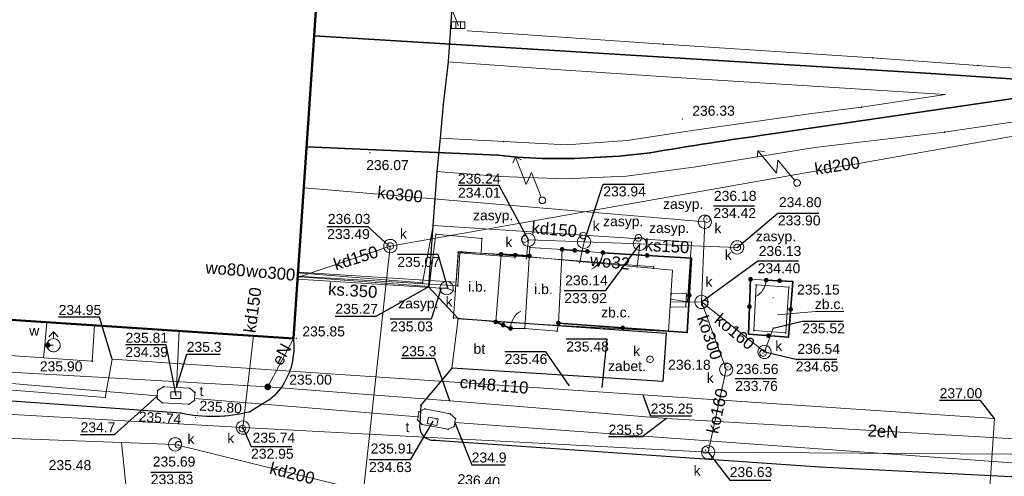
# Model space of a CAD drawing. Header units: metres. Extents: x 6603648 to 6604252, y 5739748 to 5740166.
# Tile 86 of 98: x 6604047 to 6604121, y 5740053 to 5740087. Entities that reach past the tile are written whole.
import ezdxf
from ezdxf.enums import TextEntityAlignment as Align

# ---------------------------------------------------------------- set-up
doc = ezdxf.new("R2010")
doc.units = ezdxf.units.M
doc.layers.get('0').update_dxf_attribs({"color": 252, "linetype": 'CONTINUOUS'})
for name, color, linetype, lineweight in [('GESBZO', 252, 'CONTINUOUS', 50), ('GSLKFU', 252, 'CONTINUOUS', 18), ('GSLKOG', 252, 'CONTINUOUS', 35), ('GSLKOU', 252, 'CONTINUOUS', 18), ('GSLKRW', 252, 'CONTINUOUS', 25), ('GSLTTR', 252, 'CONTINUOUS', 35), ('GSPPRB', 252, 'CONTINUOUS', 18), ('GSPWPS', 252, 'CONTINUOUS', 13), ('GSPWPS_O', 252, 'CONTINUOUS', 13), ('GSSIIN', 252, 'CONTINUOUS', 18), ('GSSIIN_O', 252, 'CONTINUOUS', 18), ('GSSINN', 252, 'CONTINUOUS', 18), ('GSSINN_O', 252, 'CONTINUOUS', 18), ('GSSTZC', 252, 'CONTINUOUS', 18), ('GSSTZC_O', 252, 'CONTINUOUS', 18), ('GULCNP', 252, 'CONTINUOUS', 18), ('GULCNP_O', 252, 'CONTINUOUS', 18), ('GULENN', 252, 'CONTINUOUS', 18), ('GULENN_O', 252, 'CONTINUOUS', 18), ('GULKDP', 252, 'CONTINUOUS', 18), ('GULKDP_O', 252, 'CONTINUOUS', 18), ('GULKOP', 252, 'CONTINUOUS', 18), ('GULKOP_O', 252, 'CONTINUOUS', 18), ('GULKSP', 252, 'CONTINUOUS', 18), ('GULKSP_O', 252, 'CONTINUOUS', 18), ('GULTPR', 252, 'CONTINUOUS', 18), ('GULWOP', 252, 'CONTINUOUS', 18), ('GULWOP_O', 252, 'CONTINUOUS', 18), ('GUPISL', 252, 'CONTINUOUS', 18), ('GUPKKS', 252, 'CONTINUOUS', 18), ('GUPKSD', 252, 'CONTINUOUS', 18), ('GUPKSD_O', 252, 'CONTINUOUS', 18), ('GUPKWZ', 252, 'CONTINUOUS', 18), ('GUPKWZ_O', 252, 'CONTINUOUS', 18), ('GUPTWZ', 252, 'CONTINUOUS', 18), ('GUPTWZ_O', 252, 'CONTINUOUS', 18), ('GUPWDT', 252, 'CONTINUOUS', 18), ('GUSIKP', 252, 'CONTINUOUS', 18)]:
    doc.layers.add(name, color=color, linetype=linetype, lineweight=lineweight)
for name, color, linetype in [('GUPCSH', 252, 'CONTINUOUS'), ('GUPCSH_O', 252, 'CONTINUOUS'), ('GUPESH', 252, 'CONTINUOUS'), ('GUPESH_O', 252, 'CONTINUOUS'), ('GUPEUI', 252, 'CONTINUOUS'), ('GUPKSH', 252, 'CONTINUOUS'), ('GUPKSH_O', 252, 'CONTINUOUS'), ('GUPTSH', 252, 'CONTINUOUS'), ('GUPTSH_O', 252, 'CONTINUOUS'), ('GUPWSH', 252, 'CONTINUOUS'), ('GUPWSH_O', 252, 'CONTINUOUS'), ('GUPWZA', 252, 'CONTINUOUS'), ('GUPWZA_O', 252, 'CONTINUOUS')]:
    doc.layers.add(name, color=color, linetype=linetype)
doc.styles.add('Arial', font='arial.ttf')

# ---------------------------------------------------------------- blocks, each defined once
blk = doc.blocks.new('GSPPRB0')
blk.add_lwpolyline([(-0.007955, 0.0225), (0.007955, 0.0225), (0.0225, 0.007955), (0.0225, -0.007955), (0.007955, -0.0225), (-0.007955, -0.0225), (-0.0225, -0.007955), (-0.0225, 0.007955)], close=True)
blk = doc.blocks.new('GSPWPS1')
blk.add_hatch(color=256).paths.add_polyline_path([(0, 0.045), (-0.011647, 0.043467), (-0.0225, 0.038971), (-0.03182, 0.03182), (-0.038971, 0.0225), (-0.043467, 0.011647), (-0.045, 0), (-0.043467, -0.011647), (-0.038971, -0.0225), (-0.03182, -0.03182), (-0.0225, -0.038971), (-0.011647, -0.043467), (0, -0.045), (0.011647, -0.043467), (0.0225, -0.038971), (0.03182, -0.03182), (0.038971, -0.0225), (0.043467, -0.011647), (0.045, 0), (0.043467, 0.011647), (0.038971, 0.0225), (0.03182, 0.03182), (0.0225, 0.038971), (0.011647, 0.043467)])
blk = doc.blocks.new('GUPISL1_5')
for points in [[(3.396745, 1.05234), (3.75, 0.7), (3.396745, 0.34766)], [(0.25, 0), (2.25, 0), (1.55, 0.7), (3.75, 0.7)]]:
    blk.add_lwpolyline(points)
blk.add_lwpolyline([(0.25, 0), (0.241481, -0.064705), (0.216506, -0.125), (0.176777, -0.176777), (0.125, -0.216506), (0.064705, -0.241481), (0, -0.25), (-0.064705, -0.241481), (-0.125, -0.216506), (-0.176777, -0.176777), (-0.216506, -0.125), (-0.241481, -0.064705), (-0.25, 0), (-0.241481, 0.064705), (-0.216506, 0.125), (-0.176777, 0.176777), (-0.125, 0.216506), (-0.064705, 0.241481), (0, 0.25), (0.064705, 0.241481), (0.125, 0.216506), (0.176777, 0.176777), (0.216506, 0.125), (0.241481, 0.064705)], close=True)
blk = doc.blocks.new('GUPCSH1')
blk.add_hatch(color=256).paths.add_polyline_path([(0, 0.045), (-0.011647, 0.043467), (-0.0225, 0.038971), (-0.03182, 0.03182), (-0.038971, 0.0225), (-0.043467, 0.011647), (-0.045, 0), (-0.043467, -0.011647), (-0.038971, -0.0225), (-0.03182, -0.03182), (-0.0225, -0.038971), (-0.011647, -0.043467), (0, -0.045), (0.011647, -0.043467), (0.0225, -0.038971), (0.03182, -0.03182), (0.038971, -0.0225), (0.043467, -0.011647), (0.045, 0), (0.043467, 0.011647), (0.038971, 0.0225), (0.03182, 0.03182), (0.0225, 0.038971), (0.011647, 0.043467)])
blk = doc.blocks.new('GUPESH1')
blk.add_hatch(color=256).paths.add_polyline_path([(0, 0.045), (-0.011647, 0.043467), (-0.0225, 0.038971), (-0.03182, 0.03182), (-0.038971, 0.0225), (-0.043467, 0.011647), (-0.045, 0), (-0.043467, -0.011647), (-0.038971, -0.0225), (-0.03182, -0.03182), (-0.0225, -0.038971), (-0.011647, -0.043467), (0, -0.045), (0.011647, -0.043467), (0.0225, -0.038971), (0.03182, -0.03182), (0.038971, -0.0225), (0.043467, -0.011647), (0.045, 0), (0.043467, 0.011647), (0.038971, 0.0225), (0.03182, 0.03182), (0.0225, 0.038971), (0.011647, 0.043467)])
blk = doc.blocks.new('GUPEUI1')
blk.add_hatch(color=256).paths.add_polyline_path([(0, 0.25), (-0.064705, 0.241481), (-0.125, 0.216506), (-0.176777, 0.176777), (-0.216506, 0.125), (-0.241481, 0.064705), (-0.25, 0), (-0.241481, -0.064705), (-0.216506, -0.125), (-0.176777, -0.176777), (-0.125, -0.216506), (-0.064705, -0.241481), (0, -0.25), (0.064705, -0.241481), (0.125, -0.216506), (0.176777, -0.176777), (0.216506, -0.125), (0.241481, -0.064705), (0.25, 0), (0.241481, 0.064705), (0.216506, 0.125), (0.176777, 0.176777), (0.125, 0.216506), (0.064705, 0.241481)])
blk = doc.blocks.new('GUPTSH1')
blk.add_hatch(color=256).paths.add_polyline_path([(0, 0.045), (-0.011647, 0.043467), (-0.0225, 0.038971), (-0.03182, 0.03182), (-0.038971, 0.0225), (-0.043467, 0.011647), (-0.045, 0), (-0.043467, -0.011647), (-0.038971, -0.0225), (-0.03182, -0.03182), (-0.0225, -0.038971), (-0.011647, -0.043467), (0, -0.045), (0.011647, -0.043467), (0.0225, -0.038971), (0.03182, -0.03182), (0.038971, -0.0225), (0.043467, -0.011647), (0.045, 0), (0.043467, 0.011647), (0.038971, 0.0225), (0.03182, 0.03182), (0.0225, 0.038971), (0.011647, 0.043467)])
blk = doc.blocks.new('GUPWSH1')
blk.add_hatch(color=256).paths.add_polyline_path([(0, 0.045), (-0.011647, 0.043467), (-0.0225, 0.038971), (-0.03182, 0.03182), (-0.038971, 0.0225), (-0.043467, 0.011647), (-0.045, 0), (-0.043467, -0.011647), (-0.038971, -0.0225), (-0.03182, -0.03182), (-0.0225, -0.038971), (-0.011647, -0.043467), (0, -0.045), (0.011647, -0.043467), (0.0225, -0.038971), (0.03182, -0.03182), (0.038971, -0.0225), (0.043467, -0.011647), (0.045, 0), (0.043467, 0.011647), (0.038971, 0.0225), (0.03182, 0.03182), (0.0225, 0.038971), (0.011647, 0.043467)])
blk = doc.blocks.new('GUPWDT1')
blk.add_lwpolyline([(0.5, 0), (0.492404, -0.086824), (0.469846, -0.17101), (0.433013, -0.25), (0.383022, -0.321394), (0.321394, -0.383022), (0.25, -0.433013), (0.17101, -0.469846), (0.086824, -0.492404), (0, -0.5), (-0.086824, -0.492404), (-0.17101, -0.469846), (-0.25, -0.433013), (-0.32743, -0.377875), (-0.393027, -0.309079), (-0.444418, -0.229113), (-0.479746, -0.140866), (-0.497736, -0.047528), (-0.497736, 0.047528), (-0.479746, 0.140866), (-0.444418, 0.229113), (-0.393027, 0.309079), (-0.32743, 0.377875), (-0.25, 0.433013), (-0.163534, 0.4725), (-0.071157, 0.494911), (0.023791, 0.499434), (0.117879, 0.485906), (0.207708, 0.454816), (0.290028, 0.407288), (0.361867, 0.34504), (0.420627, 0.27032), (0.464184, 0.185831), (0.490964, 0.094626)], close=True)
for points in [[(0.5, 0), (1, 0)], [(0.646447, 0.353553), (1, 0), (0.646447, -0.353553)]]:
    blk.add_lwpolyline(points)
blk = doc.blocks.new('GUPWZA1')
blk.add_hatch(color=256).paths.add_polyline_path([(0, 0.2), (-0.051764, 0.193185), (-0.1, 0.173205), (-0.141421, 0.141421), (-0.173205, 0.1), (-0.193185, 0.051764), (-0.2, 0), (-0.193185, -0.051764), (-0.173205, -0.1), (-0.141421, -0.141421), (-0.1, -0.173205), (-0.051764, -0.193185), (0, -0.2), (0.051764, -0.193185), (0.1, -0.173205), (0.141421, -0.141421), (0.173205, -0.1), (0.193185, -0.051764), (0.2, 0), (0.193185, 0.051764), (0.173205, 0.1), (0.141421, 0.141421), (0.1, 0.173205), (0.051764, 0.193185)])
blk = doc.blocks.new('GUPKKS1')
blk.add_lwpolyline([(0.5, -0.25), (-0.5, -0.25), (-0.5, 0.25), (0.5, 0.25)], close=True)
for points in [[(-0.175, -0.25), (-0.175, 0.25)], [(0.175, -0.25), (0.175, 0.25)]]:
    blk.add_lwpolyline(points)
blk = doc.blocks.new('GUPKWZ1_1')
blk.add_lwpolyline([(0.25, 0), (0.241481, -0.064705), (0.216506, -0.125), (0.176777, -0.176777), (0.125, -0.216506), (0.064705, -0.241481), (0, -0.25), (-0.064705, -0.241481), (-0.125, -0.216506), (-0.176777, -0.176777), (-0.216506, -0.125), (-0.241481, -0.064705), (-0.25, 0), (-0.241481, 0.064705), (-0.216506, 0.125), (-0.176777, 0.176777), (-0.125, 0.216506), (-0.064705, 0.241481), (0, 0.25), (0.064705, 0.241481), (0.125, 0.216506), (0.176777, 0.176777), (0.216506, 0.125), (0.241481, 0.064705)], close=True)
blk = doc.blocks.new('GUPKSD1_1')
blk.add_lwpolyline([(0.5, 0), (0.482963, -0.12941), (0.433013, -0.25), (0.353553, -0.353553), (0.25, -0.433013), (0.12941, -0.482963), (0, -0.5), (-0.12941, -0.482963), (-0.25, -0.433013), (-0.353553, -0.353553), (-0.433013, -0.25), (-0.482963, -0.12941), (-0.5, 0), (-0.482963, 0.12941), (-0.433013, 0.25), (-0.353553, 0.353553), (-0.25, 0.433013), (-0.12941, 0.482963), (0, 0.5), (0.12941, 0.482963), (0.25, 0.433013), (0.353553, 0.353553), (0.433013, 0.25), (0.482963, 0.12941)], close=True)
blk = doc.blocks.new('GUPTWZ1_3')
blk.add_lwpolyline([(0.375, -0.25), (-0.375, -0.25), (-0.375, 0.25), (0.375, 0.25)], close=True)
blk = doc.blocks.new('GUPKSH1')
blk.add_hatch(color=256).paths.add_polyline_path([(0, 0.045), (-0.011647, 0.043467), (-0.0225, 0.038971), (-0.03182, 0.03182), (-0.038971, 0.0225), (-0.043467, 0.011647), (-0.045, 0), (-0.043467, -0.011647), (-0.038971, -0.0225), (-0.03182, -0.03182), (-0.0225, -0.038971), (-0.011647, -0.043467), (0, -0.045), (0.011647, -0.043467), (0.0225, -0.038971), (0.03182, -0.03182), (0.038971, -0.0225), (0.043467, -0.011647), (0.045, 0), (0.043467, 0.011647), (0.038971, 0.0225), (0.03182, 0.03182), (0.0225, 0.038971), (0.011647, 0.043467)])
blk = doc.blocks.new('GSLKFU1')
blk.add_lwpolyline([(0, 0), (-0.012833, -0.195789), (-0.051111, -0.388229), (-0.114181, -0.574025), (-0.200962, -0.75), (-0.30997, -0.913142), (-0.43934, -1.06066), (-0.586858, -1.19003), (-0.75, -1.299038)])
blk = doc.blocks.new('GSLKOG2')
blk.add_hatch(color=256).paths.add_polyline_path([(0, 0.175), (-0.045293, 0.169037), (-0.0875, 0.151554), (-0.123744, 0.123744), (-0.151554, 0.0875), (-0.169037, 0.045293), (-0.175, 0), (-0.169037, -0.045293), (-0.151554, -0.0875), (-0.123744, -0.123744), (-0.0875, -0.151554), (-0.045293, -0.169037), (0, -0.175), (0.045293, -0.169037), (0.0875, -0.151554), (0.123744, -0.123744), (0.151554, -0.0875), (0.169037, -0.045293), (0.175, 0), (0.169037, 0.045293), (0.151554, 0.0875), (0.123744, 0.123744), (0.0875, 0.151554), (0.045293, 0.169037)])
blk = doc.blocks.new('GSLKOG1')
blk.add_hatch(color=256).paths.add_polyline_path([(0, 0.175), (-0.045293, 0.169037), (-0.0875, 0.151554), (-0.123744, 0.123744), (-0.151554, 0.0875), (-0.169037, 0.045293), (-0.175, 0), (-0.169037, -0.045293), (-0.151554, -0.0875), (-0.123744, -0.123744), (-0.0875, -0.151554), (-0.045293, -0.169037), (0, -0.175), (0.045293, -0.169037), (0.0875, -0.151554), (0.123744, -0.123744), (0.151554, -0.0875), (0.169037, -0.045293), (0.175, 0), (0.169037, 0.045293), (0.151554, 0.0875), (0.123744, 0.123744), (0.0875, 0.151554), (0.045293, 0.169037)])

msp = doc.modelspace()

# ---------------------------------------------------------------- linework, layer by layer
at = {"layer": 'GESBZO'}
msp.add_lwpolyline([(6604008.58, 5740094.86), (6604069.84, 5740090.87), (6604067.92, 5740062.9), (6604006.76, 5740066.93)], close=True, dxfattribs=at)
at = {"layer": 'GSLKFU'}
for points in [[(6604090.035, 5740069.449), (6604091.197, 5740069.352)], [(6604102.3, 5740067.354), (6604103.481, 5740067.288)], [(6604085.33, 5740063.653), (6604084.259, 5740063.662)]]:
    msp.add_lwpolyline(points, dxfattribs=at)
at = {"layer": 'GSLKOG'}
for points in [[(6604083.55, 5740069.23), (6604085.671, 5740069.111)], [(6604091.197, 5740069.352), (6604097.857, 5740068.936), (6604097.539, 5740063.348), (6604087.852, 5740064.064)], [(6604090.035, 5740069.449), (6604088.131, 5740069.601)], [(6604102.3, 5740067.354), (6604102.142, 5740063.24), (6604105.158, 5740062.991), (6604105.483, 5740067.198), (6604103.481, 5740067.288)], [(6604083.14, 5740064.15), (6604084.259, 5740063.662)]]:
    msp.add_lwpolyline(points, dxfattribs=at)
at = {"layer": 'GSLKOU'}
for points in [[(6604081, 5740086.031), (6604085.177, 5740085.755)], [(6604095.754, 5740085.017), (6604085.177, 5740085.755)], [(6604111.498, 5740083.992), (6604095.754, 5740085.017)], [(6604119.391, 5740083.42), (6604111.498, 5740083.992)], [(6604079.557, 5740083.702), (6604086.538, 5740083.192)], [(6604098.607, 5740082.403), (6604086.538, 5740083.192)], [(6604116.954, 5740081.251), (6604098.607, 5740082.403)], [(6604110.652, 5740080.284), (6604116.954, 5740081.251)], [(6604110.652, 5740080.284), (6604106.711, 5740079.785)], [(6604098.094, 5740078.572), (6604106.711, 5740079.785)], [(6604116.881, 5740078.419), (6604126.166, 5740079.795)], [(6604078.972, 5740077.949), (6604083.738, 5740077.714)], [(6604093.029, 5740077.771), (6604098.094, 5740078.572)], [(6604116.881, 5740078.419), (6604107.132, 5740077.263)], [(6604083.738, 5740077.714), (6604088.454, 5740077.469)], [(6604088.454, 5740077.469), (6604093.029, 5740077.771)], [(6604098.199, 5740075.814), (6604107.132, 5740077.263)], [(6604092.982, 5740075.099), (6604098.199, 5740075.814)], [(6604078.702, 5740075.463), (6604083.491, 5740075.069)], [(6604083.491, 5740075.069), (6604088.365, 5740074.907)], [(6604088.365, 5740074.907), (6604092.982, 5740075.099)]]:
    msp.add_lwpolyline(points, dxfattribs=at)
msp.add_lwpolyline([(6604130.228, 5740083.237, -0.035555), (6604119.391, 5740083.42)], format="xyb", dxfattribs=at)
at = {"layer": 'GSLKRW'}
for points in [[(6604080.144, 5740093.326), (6604079.8, 5740087.017), (6604079.554, 5740083.716)], [(6604079.557, 5740083.702), (6604079.191, 5740080.494), (6604078.972, 5740077.949), (6604078.713, 5740075.452)]]:
    msp.add_lwpolyline(points, dxfattribs=at)
for points in [[(6604078.702, 5740075.463), (6604078.436, 5740071.757), (6604078.095, 5740066.789), (6604080.313, 5740064.413), (6604095.949, 5740063.306), (6604095.702, 5740059.66), (6604079.849, 5740060.663), (6604077.504, 5740057.896), (6604077.432, 5740056.494, 0.506773), (6604078.556, 5740055.266), (6604107.524, 5740053.246), (6604138.267, 5740051.706), (6604142.436, 5740051.423), (6604145.357, 5740051.225), (6604149.757, 5740050.927)], [(6604067.921, 5740062.905, -0.068962), (6604067.891, 5740061.424, -0.184199), (6604066.162, 5740058.318), (6604064.651, 5740057.378, -0.112451), (6604059.452, 5740057.284), (6604046.04, 5740058.24), (6604043.96, 5740058.39), (6604011.478, 5740060.641, -0.058666), (6604009.743, 5740061.095, -0.105191), (6604008.482, 5740061.728, -0.059211), (6604007.68, 5740062.652, -0.049407), (6604007.094, 5740063.803, -0.140685), (6604006.757, 5740066.931)]]:
    msp.add_lwpolyline(points, format="xyb", dxfattribs=at)
at = {"layer": 'GSLTTR'}
for points in [[(6604068.91, 5740077.308), (6604083.319, 5740076.669, 0.021873), (6604087.11, 5740076.425, 0.016692), (6604091.011, 5740076.521, 0.018464), (6604094.749, 5740076.858, -0.008612), (6604103.734, 5740078.251), (6604131.476, 5740082.313), (6604144.458, 5740084.247, -0.042741), (6604155.081, 5740085.576)], [(6604069.482, 5740085.644), (6604115.492, 5740082.834), (6604122.248, 5740082.383, 0.056958), (6604131.476, 5740082.313)]]:
    msp.add_lwpolyline(points, format="xyb", dxfattribs=at)
at = {"layer": 'GSSIIN'}
for points in [[(6604083.55, 5740069.23), (6604083.14, 5740064.15), (6604079.96, 5740064.45), (6604080.32, 5740069.38)], [(6604085.33, 5740063.653), (6604087.754, 5740063.462), (6604087.852, 5740064.064), (6604088.131, 5740069.601), (6604085.71, 5740069.742)]]:
    msp.add_lwpolyline(points, close=True, dxfattribs=at)
at = {"layer": 'GSSINN'}
for points in [[(6604096.328, 5740066.291), (6604097.476, 5740066.297), (6604097.434, 5740065.284), (6604096.259, 5740065.257)], [(6604080.313, 5740064.413), (6604079.849, 5740060.663), (6604095.702, 5740059.66), (6604095.949, 5740063.306)]]:
    msp.add_lwpolyline(points, close=True, dxfattribs=at)
at = {"layer": 'GSSTZC'}
for points in [[(6604096.137, 5740063.44), (6604096.445, 5740068.027), (6604083.55, 5740069.23), (6604083.14, 5740064.15)], [(6604102.557, 5740063.499), (6604104.961, 5740063.317), (6604105.182, 5740066.762), (6604102.728, 5740066.933)]]:
    msp.add_lwpolyline(points, close=True, dxfattribs=at)
at = {"layer": 'GSSTZC_O', "flags": 128}
msp.add_lwpolyline([(6604104.342, 5740064.683), (6604107.186, 5740064.94), (6604109.306, 5740064.94)], dxfattribs=at)
at = {"layer": 'GULCNP'}
msp.add_lwpolyline([(6603992.57, 5740076.067), (6603991.705, 5740062.837), (6604028.721, 5740060.449), (6604053.766, 5740058.48), (6604054.299, 5740061.341), (6604094.212, 5740058.67), (6604120.643, 5740056.9), (6604120.165, 5740049.819), (6604129.199, 5740049.21), (6604128.63, 5740016.231), (6604139.865, 5740014.146), (6604139.683, 5740012.752), (6604136.939, 5739990.983), (6604135.946, 5739970.649), (6604154.792, 5739970.086), (6604153.198, 5739950.735)], dxfattribs=at)
at = {"layer": 'GULENN'}
for points in [[(6604065.993, 5740059.265), (6604067.921, 5740062.905)], [(6604065.993, 5740059.265), (6604011.74, 5740062.339)], [(6604065.993, 5740059.265), (6604079.687, 5740058.229), (6604095.988, 5740056.886), (6604128.544, 5740054.978), (6604130.431, 5740055.635), (6604132.494, 5740055.497), (6604134.309, 5740055.273), (6604134.98, 5740051.756), (6604134.912, 5740047.674), (6604134.88, 5740047.273), (6604145.672, 5740046.799), (6604145.488, 5740044.005), (6604145.287, 5740041.06), (6604144.866, 5740031.62)]]:
    msp.add_lwpolyline(points, dxfattribs=at)
at = {"layer": 'GULKDP'}
for points in [[(6604080.323, 5740086.445), (6604078.034, 5740092.293), (6604057.357, 5740093.429), (6604027.079, 5740095.453), (6604001.984, 5740097.44), (6603998.807, 5740057.359)], [(6604160.923, 5740086.323), (6604126.045, 5740078.802), (6604075.213, 5740069.852), (6604072.17, 5740042.055)], [(6604068.262, 5740067.842), (6604077.629, 5740067.08), (6604078.443, 5740071.387), (6604097.873, 5740070.136), (6604097.573, 5740065.649), (6604096.299, 5740065.864)], [(6604075.213, 5740069.852), (6604068.236, 5740067.494)], [(6604064.124, 5740056.207), (6604064.916, 5740063.094)], [(6604059.028, 5740054.945), (6604055, 5740055.093), (6604035.236, 5740055.818), (6604011.51, 5740056.849), (6603998.807, 5740057.359)], [(6604055.328, 5740051.924), (6604055, 5740055.093)], [(6604076.633, 5740050.606), (6604059.028, 5740054.945)]]:
    msp.add_lwpolyline(points, dxfattribs=at)
at = {"layer": 'GULKOP'}
for points in [[(6604096.283, 5740065.622), (6604098.613, 5740065.65), (6604098.869, 5740071.68), (6604068.698, 5740074.228)], [(6604098.613, 5740065.65), (6604103.349, 5740061.894), (6604103.993, 5740063.687)], [(6604098.613, 5740065.65), (6604100.475, 5740060.576)], [(6604100.475, 5740060.576), (6604099.11, 5740054.348)]]:
    msp.add_lwpolyline(points, dxfattribs=at)
at = {"layer": 'GULKSP'}
for points in [[(6604085.418, 5740068.854), (6604085.604, 5740070.322), (6604089.782, 5740070.17), (6604093.979, 5740070.017), (6604101.294, 5740069.751)], [(6604089.782, 5740070.17), (6604089.437, 5740068.56)], [(6604093.765, 5740068.242), (6604093.979, 5740070.017)], [(6604068.227, 5740067.366), (6604079.048, 5740066.688), (6604079.448, 5740066.686), (6604080.108, 5740066.427)], [(6603975.031, 5740059.873), (6604019.313, 5740058.75), (6604064.124, 5740056.207), (6604099.11, 5740054.348), (6604125.699, 5740054.19), (6604130.859, 5740054.476)]]:
    msp.add_lwpolyline(points, dxfattribs=at)
at = {"layer": 'GULTPR'}
for points in [[(6604057.695, 5740058.599), (6603983.896, 5740064.833)], [(6604059.145, 5740059.217), (6604059.328, 5740063.472)], [(6604077.294, 5740057.007), (6604060.49, 5740058.401)], [(6604131.643, 5740052.863), (6604080.066, 5740056.591)]]:
    msp.add_lwpolyline(points, dxfattribs=at)
at = {"layer": 'GULWOP'}
for points in [[(6603997.653, 5740107.77), (6603995.449, 5740067.673), (6603995.271, 5740065.015), (6604006.587, 5740064.406), (6604049.128, 5740061.454), (6604052.782, 5740061.201), (6604052.958, 5740063.885)], [(6604068.239, 5740067.492), (6604068.438, 5740067.526), (6604078.145, 5740066.82), (6604078.646, 5740070.751), (6604082.093, 5740070.42), (6604082.039, 5740069.3)], [(6604084.579, 5740068.914), (6604084.59, 5740069.011), (6604080.442, 5740069.336), (6604080.285, 5740066.853), (6604068.243, 5740067.589)], [(6604068.263, 5740067.888), (6604080.153, 5740067.133), (6604080.349, 5740069.452), (6604095.015, 5740068.295), (6604095.005, 5740068.145)], [(6604049.128, 5740061.454), (6604049.221, 5740062.401), (6604049.387, 5740064.125)], [(6604049.221, 5740062.401), (6604049.456, 5740062.398), (6604049.887, 5740062.393)]]:
    msp.add_lwpolyline(points, dxfattribs=at)
at = {"layer": 'GUPCSH_O', "flags": 128}
for points in [[(6604054.299, 5740061.341), (6604053.352, 5740064.499), (6604050.272, 5740064.499)], [(6604091.133, 5740059.223), (6604091.523, 5740062.845), (6604088.443, 5740062.845)], [(6604088.671, 5740059.366), (6604086.897, 5740061.905), (6604083.817, 5740061.905)], [(6604094.212, 5740058.67), (6604094.79, 5740057.09), (6604097.87, 5740057.09)], [(6604120.643, 5740056.9), (6604119.6, 5740058.243), (6604116.52, 5740058.243)]]:
    msp.add_lwpolyline(points, dxfattribs=at)
at = {"layer": 'GUPESH_O', "flags": 128}
for points in [[(6604079.687, 5740058.229), (6604078.571, 5740061.4), (6604076.051, 5740061.4)], [(6604095.988, 5740056.886), (6604094.145, 5740055.509), (6604091.625, 5740055.509)]]:
    msp.add_lwpolyline(points, dxfattribs=at)
at = {"layer": 'GUPKSH_O', "flags": 128}
for points in [[(6604085.604, 5740070.322), (6604083.387, 5740074.411), (6604080.307, 5740074.411)], [(6604089.782, 5740070.17), (6604091.23, 5740074.506), (6604094.31, 5740074.506)], [(6604099.512, 5740072.88), (6604102.592, 5740072.88)], [(6604101.294, 5740069.751), (6604104.362, 5740072.326), (6604107.442, 5740072.326)], [(6604075.088, 5740069.9), (6604073.546, 5740071.3), (6604070.466, 5740071.3)], [(6604093.979, 5740070.017), (6604091.375, 5740066.481), (6604088.295, 5740066.481)], [(6604079.561, 5740066.609), (6604078.821, 5740069.205), (6604075.741, 5740069.205)], [(6604098.613, 5740065.65), (6604102.841, 5740068.731), (6604105.921, 5740068.731)], [(6604079.048, 5740066.688), (6604078.29, 5740064.357), (6604075.21, 5740064.357)], [(6604103.993, 5740063.687), (6604106.192, 5740064.216), (6604109.272, 5740064.216)], [(6604103.349, 5740061.894), (6604105.702, 5740061.347), (6604108.782, 5740061.347)], [(6604101.152, 5740059.888), (6604104.232, 5740059.888)], [(6604064.124, 5740056.207), (6604064.739, 5740054.788), (6604067.819, 5740054.788)], [(6604099.11, 5740054.348), (6604100.748, 5740052.266), (6604103.828, 5740052.266)], [(6604057.2, 5740052.862), (6604060.28, 5740052.862)]]:
    msp.add_lwpolyline(points, dxfattribs=at)
at = {"layer": 'GUPTSH_O', "flags": 128}
for points in [[(6604059.101, 5740058.624), (6604058.366, 5740062.437), (6604055.286, 5740062.437)], [(6604059.145, 5740059.217), (6604059.906, 5740061.726), (6604062.424, 5740061.726)], [(6604057.695, 5740058.599), (6604054.436, 5740055.653), (6604051.916, 5740055.653)], [(6604078.398, 5740056.685), (6604076.696, 5740053.785), (6604073.616, 5740053.785)], [(6604080.066, 5740056.591), (6604081.331, 5740053.41), (6604083.851, 5740053.41)]]:
    msp.add_lwpolyline(points, dxfattribs=at)
at = {"layer": 'GUPWSH_O', "flags": 128}
msp.add_lwpolyline([(6604078.145, 5740066.82), (6604074.134, 5740064.548), (6604071.054, 5740064.548)], dxfattribs=at)
at = {"layer": 'GUSIKP'}
for points in [[(6604057.717, 5740058.999), (6604058.166, 5740059.276), (6604060.124, 5740059.158), (6604060.511, 5740058.835), (6604060.483, 5740058.245), (6604060.058, 5740057.966), (6604058.066, 5740058.066), (6604057.679, 5740058.388)], [(6604077.364, 5740057.393), (6604077.819, 5740057.612), (6604079.726, 5740057.251), (6604080.115, 5740056.878), (6604080.016, 5740056.296), (6604079.57, 5740056.077), (6604077.603, 5740056.427), (6604077.256, 5740056.79)]]:
    msp.add_lwpolyline(points, close=True, dxfattribs=at)

# ---------------------------------------------------------------- block references
at = {"layer": 'GSLKFU'}
for p, rotation in [((6604091.197, 5740069.352), 355.242063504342), ((6604103.481, 5740067.288), 356.7865806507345), ((6604084.259, 5740063.662), 179.542103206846)]:
    msp.add_blockref('GSLKFU1', p, dxfattribs=dict(at, rotation=rotation))
at = {"layer": 'GSLKOG'}
for name, p, rotation in [('GSLKOG1', (6604088.131, 5740069.601), 175.4376084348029), ('GSLKOG1', (6604083.55, 5740069.23), 356.7996260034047), ('GSLKOG2', (6604084.61, 5740069.171), 356.7996260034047), ('GSLKOG2', (6604084.61, 5740069.171), 356.7996260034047), ('GSLKOG1', (6604085.671, 5740069.111), 356.7996260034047), ('GSLKOG2', (6604089.083, 5740069.525), 175.4376084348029), ('GSLKOG2', (6604089.083, 5740069.525), 175.4376084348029), ('GSLKOG1', (6604090.035, 5740069.449), 175.4376084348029), ('GSLKOG1', (6604091.197, 5740069.352), 356.4201835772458), ('GSLKOG2', (6604094.527, 5740069.144), 356.4201835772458), ('GSLKOG2', (6604094.527, 5740069.144), 356.4201835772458), ('GSLKOG1', (6604102.3, 5740067.354), 267.8067196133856), ('GSLKOG1', (6604103.481, 5740067.288), 177.4291411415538), ('GSLKOG2', (6604104.482, 5740067.243), 177.4291411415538), ('GSLKOG2', (6604104.482, 5740067.243), 177.4291411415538), ('GSLKOG2', (6604097.698, 5740066.142), 266.7420830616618), ('GSLKOG2', (6604097.698, 5740066.142), 266.7420830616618), ('GSLKOG2', (6604102.221, 5740065.297), 267.8067196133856), ('GSLKOG2', (6604102.221, 5740065.297), 267.8067196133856), ('GSLKOG2', (6604105.321, 5740065.094), 85.5731098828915), ('GSLKOG2', (6604105.321, 5740065.094), 85.5731098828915), ('GSLKOG1', (6604083.14, 5740064.15), 336.4478800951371), ('GSLKOG2', (6604083.7, 5740063.906), 336.4478800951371), ('GSLKOG2', (6604083.7, 5740063.906), 336.4478800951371), ('GSLKOG1', (6604084.259, 5740063.662), 336.4478800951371), ('GSLKOG1', (6604087.852, 5740064.064), 175.7721753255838), ('GSLKOG2', (6604092.695, 5740063.706), 175.7721753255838), ('GSLKOG2', (6604092.695, 5740063.706), 175.7721753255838), ('GSLKOG2', (6604103.65, 5740063.115), 355.2680302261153), ('GSLKOG2', (6604103.65, 5740063.115), 355.2680302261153)]:
    msp.add_blockref(name, p, dxfattribs=dict(at, rotation=rotation))
at = {"layer": 'GSPPRB', "rotation": 90}
for p in [(6604069.482, 5740085.644), (6604095.754, 5740085.017), (6604111.498, 5740083.992), (6604119.391, 5740083.42), (6604115.492, 5740082.834), (6604079.191, 5740080.494), (6604110.652, 5740080.284), (6604078.972, 5740077.949), (6604103.734, 5740078.251), (6604116.881, 5740078.419), (6604068.91, 5740077.308), (6604083.738, 5740077.714), (6604098.457, 5740077.471), (6604083.319, 5740076.669), (6604087.11, 5740076.425), (6604091.011, 5740076.521), (6604094.749, 5740076.858), (6604078.443, 5740071.387), (6604078.646, 5740070.751), (6604082.093, 5740070.42), (6604085.71, 5740069.742), (6604097.873, 5740070.136), (6604080.32, 5740069.38), (6604083.55, 5740069.23), (6604084.59, 5740069.011), (6604085.671, 5740069.111), (6604088.131, 5740069.601), (6604090.035, 5740069.449), (6604091.197, 5740069.352), (6604095.015, 5740068.295), (6604097.857, 5740068.936), (6604068.243, 5740067.589), (6604077.629, 5740067.08), (6604078.095, 5740066.789), (6604080.285, 5740066.853), (6604102.3, 5740067.354), (6604102.728, 5740066.933), (6604103.481, 5740067.288), (6604105.483, 5740067.198), (6604096.328, 5740066.291), (6604097.476, 5740066.297), (6604105.182, 5740066.762), (6604097.573, 5740065.649), (6604096.259, 5740065.257), (6604097.434, 5740065.284), (6604079.96, 5740064.45), (6604083.14, 5740064.15), (6604087.852, 5740064.064), (6604084.259, 5740063.662), (6604085.33, 5740063.653), (6604087.754, 5740063.462), (6604095.949, 5740063.306), (6604097.539, 5740063.348), (6604102.142, 5740063.24), (6604102.557, 5740063.499), (6604104.961, 5740063.317), (6604067.92, 5740062.9), (6604067.921, 5740062.905), (6604105.158, 5740062.991), (6604052.782, 5740061.201), (6604067.891, 5740061.424), (6604079.849, 5740060.663), (6604067.266, 5740059.631), (6604057.717, 5740058.999), (6604058.166, 5740059.276), (6604060.124, 5740059.158), (6604060.511, 5740058.835), (6604053.766, 5740058.48), (6604057.679, 5740058.388), (6604058.066, 5740058.066), (6604060.058, 5740057.966), (6604060.483, 5740058.245), (6604066.162, 5740058.318), (6604077.504, 5740057.896), (6604059.452, 5740057.284), (6604064.651, 5740057.378), (6604077.364, 5740057.393), (6604077.819, 5740057.612), (6604079.726, 5740057.251), (6604062.717, 5740057.069), (6604077.256, 5740056.79), (6604077.603, 5740056.427), (6604080.115, 5740056.878), (6604079.57, 5740056.077), (6604080.016, 5740056.296), (6604077.68, 5740055.599), (6604078.556, 5740055.266), (6604107.524, 5740053.246)]:
    msp.add_blockref('GSPPRB0', p, dxfattribs=at)
at = {"layer": 'GSPWPS', "rotation": 90}
for p in [(6604097.167, 5740079.394), (6604073.686, 5740076.873), (6604103.998, 5740065.968), (6604068.148, 5740062.914), (6604060.737, 5740057.317), (6604060.564, 5740056.954)]:
    msp.add_blockref('GSPWPS1', p, dxfattribs=at)
at = {"layer": 'GUPCSH', "rotation": 90}
for p in [(6604054.299, 5740061.341), (6604088.671, 5740059.366), (6604091.133, 5740059.223), (6604094.212, 5740058.67), (6604053.766, 5740058.48), (6604120.643, 5740056.9)]:
    msp.add_blockref('GUPCSH1', p, dxfattribs=at)
at = {"layer": 'GUPESH', "rotation": 90}
for p in [(6604065.993, 5740059.265), (6604079.687, 5740058.229), (6604095.988, 5740056.886)]:
    msp.add_blockref('GUPESH1', p, dxfattribs=at)
at = {"layer": 'GUPEUI', "rotation": 90}
msp.add_blockref('GUPEUI1', (6604065.993, 5740059.265), dxfattribs=at)
at = {"layer": 'GUPISL'}
for p, rotation in [((6604105.802, 5740074.596), 130.202346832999), ((6604086.644, 5740073.286), 111.3043881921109)]:
    msp.add_blockref('GUPISL1_5', p, dxfattribs=dict(at, rotation=rotation))
at = {"layer": 'GUPKKS', "rotation": 359.9999974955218}
msp.add_blockref('GUPKKS1', (6604080.323, 5740086.445), dxfattribs=at)
at = {"layer": 'GUPKSD', "rotation": 90}
for p in [(6604098.869, 5740071.68), (6604085.604, 5740070.322), (6604089.782, 5740070.17), (6604093.979, 5740070.017), (6604075.213, 5740069.852), (6604101.294, 5740069.751), (6604079.448, 5740066.686), (6604098.613, 5740065.65), (6604103.349, 5740061.894), (6604100.475, 5740060.576), (6604064.124, 5740056.207), (6604059.028, 5740054.945), (6604099.11, 5740054.348)]:
    msp.add_blockref('GUPKSD1_1', p, dxfattribs=at)
at = {"layer": 'GUPKSH', "rotation": 90}
for p in [(6604080.323, 5740086.445), (6604098.869, 5740071.68), (6604099.028, 5740071.88), (6604093.865, 5740070.466), (6604075.213, 5740069.852), (6604075.213, 5740069.852), (6604085.325, 5740070.375), (6604085.604, 5740070.322), (6604089.782, 5740070.17), (6604093.979, 5740070.017), (6604101.294, 5740069.751), (6604101.294, 5740069.751), (6604068.227, 5740067.366), (6604079.048, 5740066.688), (6604079.448, 5740066.686), (6604080.108, 5740066.427), (6604098.613, 5740065.65), (6604098.856, 5740065.505), (6604103.993, 5740063.687), (6604103.241, 5740061.812), (6604103.349, 5740061.894), (6604094.749, 5740061.332), (6604100.475, 5740060.576), (6604100.601, 5740060.779), (6604064.086, 5740056.126), (6604064.124, 5740056.207), (6604059.028, 5740054.945), (6604059.279, 5740054.92), (6604098.926, 5740054.524), (6604099.11, 5740054.348)]:
    msp.add_blockref('GUPKSH1', p, dxfattribs=at)
at = {"layer": 'GUPKWZ', "rotation": 90}
for p in [(6604099.028, 5740071.88), (6604085.325, 5740070.375), (6604089.711, 5740070.633), (6604093.865, 5740070.466), (6604075.213, 5740069.852), (6604101.294, 5740069.751), (6604098.856, 5740065.505), (6604103.241, 5740061.812), (6604094.749, 5740061.332), (6604100.601, 5740060.779), (6604064.086, 5740056.126), (6604059.279, 5740054.92), (6604098.926, 5740054.524)]:
    msp.add_blockref('GUPKWZ1_1', p, dxfattribs=at)
at = {"layer": 'GUPTSH', "rotation": 90}
for p in [(6604059.089, 5740058.624), (6604059.09, 5740058.635), (6604059.145, 5740059.217), (6604057.695, 5740058.599), (6604060.49, 5740058.401), (6604077.294, 5740057.007), (6604078.398, 5740056.685), (6604078.675, 5740056.839), (6604080.066, 5740056.591)]:
    msp.add_blockref('GUPTSH1', p, dxfattribs=at)
at = {"layer": 'GUPTWZ'}
for p, rotation in [((6604059.09, 5740058.635), 359.9999974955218), ((6604078.398, 5740056.685), 349.0761344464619)]:
    msp.add_blockref('GUPTWZ1_3', p, dxfattribs=dict(at, rotation=rotation))
at = {"layer": 'GUPWDT', "rotation": 90}
msp.add_blockref('GUPWDT1', (6604049.887, 5740062.393), dxfattribs=at)
at = {"layer": 'GUPWSH', "rotation": 90}
for p in [(6604078.646, 5740070.751), (6604082.093, 5740070.42), (6604082.039, 5740069.3), (6604084.59, 5740069.011), (6604095.015, 5740068.295), (6604068.243, 5740067.589), (6604068.263, 5740067.888), (6604068.438, 5740067.526), (6604078.145, 5740066.82), (6604080.285, 5740066.853), (6604049.456, 5740062.398), (6604052.782, 5740061.201)]:
    msp.add_blockref('GUPWSH1', p, dxfattribs=at)
at = {"layer": 'GUPWZA', "rotation": 359.9999974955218}
msp.add_blockref('GUPWZA1', (6604049.456, 5740062.398), dxfattribs=at)

# ---------------------------------------------------------------- texts
at = {"layer": 'GSPWPS_O', "style": 'Arial'}
for s, rotation, p in [('236.33', 360, (6604097.917, 5740079.644)), ('236.07', 360, (6604073.398, 5740075.559)), ('235.15', 360, (6604105.8, 5740066.205)), ('235.85', 360, (6604068.596, 5740063.058)), ('235.80', 356.03082, (6604060.829, 5740057.49)), ('235.74', 356.03082, (6604056.269, 5740056.672)), ('236.40', 355.26569, (6604080.235, 5740051.977))]:
    msp.add_text(s, height=0.75, rotation=rotation, dxfattribs=at).set_placement(p)
at = {"layer": 'GSSIIN_O', "style": 'Arial'}
for p in [(6604081.755, 5740066.422), (6604086.731, 5740066.238)]:
    msp.add_text('i.b.', height=0.75, rotation=360, dxfattribs=at).set_placement(p, align=Align.CENTER)
at = {"layer": 'GSSINN_O', "style": 'Arial'}
msp.add_text('bt', height=0.75, rotation=360, dxfattribs=at).set_placement((6604081.909, 5740061.754), align=Align.CENTER)
at = {"layer": 'GSSTZC_O', "style": 'Arial'}
for p in [(6604108.246, 5740065.113), (6604092.167, 5740064.484)]:
    msp.add_text('zb.c.', height=0.75, rotation=360, dxfattribs=at).set_placement(p, align=Align.CENTER)
at = {"layer": 'GULCNP_O', "style": 'Arial'}
msp.add_text('cn48.110', height=0.9, rotation=355.02343, dxfattribs=at).set_placement((6604082.982, 5740058.966), align=Align.CENTER)
at = {"layer": 'GULENN_O', "style": 'Arial'}
for s, rotation, p in [('eN', 60.9454, (6604067.424, 5740061.495)), ('2eN', 356.64568, (6604112.239, 5740055.482))]:
    msp.add_text(s, height=0.9, rotation=rotation, dxfattribs=at).set_placement(p, align=Align.CENTER)
at = {"layer": 'GULKDP_O', "style": 'Arial'}
for s, rotation, p in [('kd200', 8.83816, (6604108.887, 5740075.454)), ('kd150', 355.16795, (6604087.503, 5740070.655)), ('kd150', 17.52738, (6604072.754, 5740068.525)), ('kd150', 82.29067, (6604065.3, 5740064.982)), ('kd200', 346.15527, (6604067.723, 5740052.338))]:
    msp.add_text(s, height=0.9, rotation=rotation, dxfattribs=at).set_placement(p, align=Align.CENTER)
at = {"layer": 'GULKOP_O', "style": 'Arial'}
for s, rotation, p in [('ko300', 354.02433, (6604075.901, 5740073.283)), ('ko300', 289.00487, (6604098.812, 5740062.836)), ('ko160', 320.43716, (6604100.833, 5740063.071)), ('ko160', 77.6352, (6604100.232, 5740057.366))]:
    msp.add_text(s, height=0.9, rotation=rotation, dxfattribs=at).set_placement(p, align=Align.CENTER)
at = {"layer": 'GULKSP_O', "style": 'Arial'}
for s, rotation, p in [('ks150', 356.7662, (6604095.999, 5740069.397)), ('ks.350', 356.41566, (6604072.361, 5740066.063))]:
    msp.add_text(s, height=0.9, rotation=rotation, dxfattribs=at).set_placement(p, align=Align.CENTER)
at = {"layer": 'GULWOP_O', "style": 'Arial'}
for s, rotation, p in [('wo32', 354.33978, (6604091.692, 5740068.215)), ('wo80', 355.35444, (6604062.786, 5740067.68)), ('wo300', 354.69364, (6604066.176, 5740067.404))]:
    msp.add_text(s, height=0.9, rotation=rotation, dxfattribs=at).set_placement(p, align=Align.CENTER)
at = {"layer": 'GUPCSH_O', "style": 'Arial'}
for s, p in [('234.95', (6604050.272, 5740064.671)), ('235.48', (6604088.443, 5740061.923)), ('235.46', (6604083.817, 5740060.983)), ('237.00', (6604116.52, 5740058.416)), ('235.25', (6604094.79, 5740057.262))]:
    msp.add_text(s, height=0.75, rotation=360, dxfattribs=at).set_placement(p)
at = {"layer": 'GUPESH_O', "style": 'Arial'}
for s, p in [('235.3', (6604076.051, 5740061.572)), ('235.00', (6604067.61, 5740059.434)), ('235.5', (6604091.625, 5740055.681))]:
    msp.add_text(s, height=0.75, rotation=360, dxfattribs=at).set_placement(p)
at = {"layer": 'GUPKSD_O', "style": 'Arial'}
msp.add_text('k', height=0.75, rotation=360, dxfattribs=at).set_placement((6604079.892, 5740065.295), align=Align.RIGHT)
at = {"layer": 'GUPKSH_O', "style": 'Arial'}
for s, p in [('236.24', (6604080.301, 5740074.546)), ('234.01', (6604080.307, 5740073.488)), ('233.94', (6604091.23, 5740073.583)), ('236.18', (6604099.547, 5740073.247)), ('234.80', (6604104.434, 5740072.773)), ('236.03', (6604070.513, 5740071.516)), ('234.42', (6604099.512, 5740071.957)), ('233.90', (6604104.362, 5740071.403)), ('233.49', (6604070.466, 5740070.377)), ('236.13', (6604102.914, 5740069.103)), ('235.07', (6604075.741, 5740068.282)), ('234.40', (6604102.841, 5740067.809)), ('236.14', (6604088.364, 5740066.898)), ('233.92', (6604088.295, 5740065.559)), ('235.03', (6604075.21, 5740063.435)), ('235.52', (6604106.192, 5740063.294)), ('236.54', (6604105.825, 5740061.745)), ('236.18', (6604096.102, 5740060.553)), ('236.56', (6604101.201, 5740060.235)), ('234.65', (6604105.702, 5740060.424)), ('233.76', (6604101.152, 5740058.965)), ('235.74', (6604064.858, 5740055.07)), ('232.95', (6604064.739, 5740053.865)), ('235.48', (6604049.522, 5740053.009)), ('235.69', (6604057.349, 5740053.277)), ('236.63', (6604100.735, 5740052.489)), ('233.83', (6604057.2, 5740051.94))]:
    msp.add_text(s, height=0.75, rotation=360, dxfattribs=at).set_placement(p)
at = {"layer": 'GUPKWZ_O', "style": 'Arial'}
for s, p in [('zasyp.', (6604098.754, 5740072.639)), ('zasyp.', (6604084.461, 5740071.786)), ('k', (6604090.95, 5740070.99)), ('zasyp.', (6604094.243, 5740071.338)), ('zasyp.', (6604097.699, 5740070.841)), ('k', (6604100.111, 5740070.816)), ('k', (6604076.459, 5740070.405)), ('k', (6604084.387, 5740069.769)), ('zasyp.', (6604105.73, 5740070.212)), ('k', (6604100.882, 5740068.809)), ('k', (6604099.434, 5740066.791)), ('zasyp.', (6604078.836, 5740065.169)), ('k', (6604093.999, 5740061.582)), ('k', (6604104.683, 5740061.973)), ('zabet.', (6604094.435, 5740060.454)), ('k', (6604099.53, 5740059.557)), ('k', (6604060.483, 5740054.968)), ('k', (6604063.473, 5740055.04)), ('k', (6604098.547, 5740052.599))]:
    msp.add_text(s, height=0.75, rotation=360, dxfattribs=at).set_placement(p, align=Align.RIGHT)
at = {"layer": 'GUPTSH_O', "style": 'Arial'}
for s, p in [('235.81', (6604055.297, 5740062.583)), ('235.3', (6604059.899, 5740061.899)), ('234.39', (6604055.286, 5740061.514)), ('234.7', (6604051.918, 5740055.855)), ('235.91', (6604073.734, 5740054.258)), ('234.9', (6604081.331, 5740053.583)), ('234.63', (6604073.616, 5740052.863))]:
    msp.add_text(s, height=0.75, rotation=360, dxfattribs=at).set_placement(p)
at = {"layer": 'GUPTWZ_O', "style": 'Arial'}
for p in [(6604061.153, 5740058.576), (6604076.645, 5740055.865)]:
    msp.add_text('t', height=0.75, rotation=360, dxfattribs=at).set_placement(p, align=Align.RIGHT)
at = {"layer": 'GUPWSH_O', "style": 'Arial'}
for s, p in [('235.27', (6604071.082, 5740064.756)), ('235.90', (6604048.855, 5740060.434))]:
    msp.add_text(s, height=0.75, rotation=360, dxfattribs=at).set_placement(p)
at = {"layer": 'GUPWZA_O', "style": 'Arial'}
msp.add_text('w', height=0.75, rotation=360, dxfattribs=at).set_placement((6604048.814, 5740063.106), align=Align.RIGHT)

doc.saveas('drawing.dxf')
